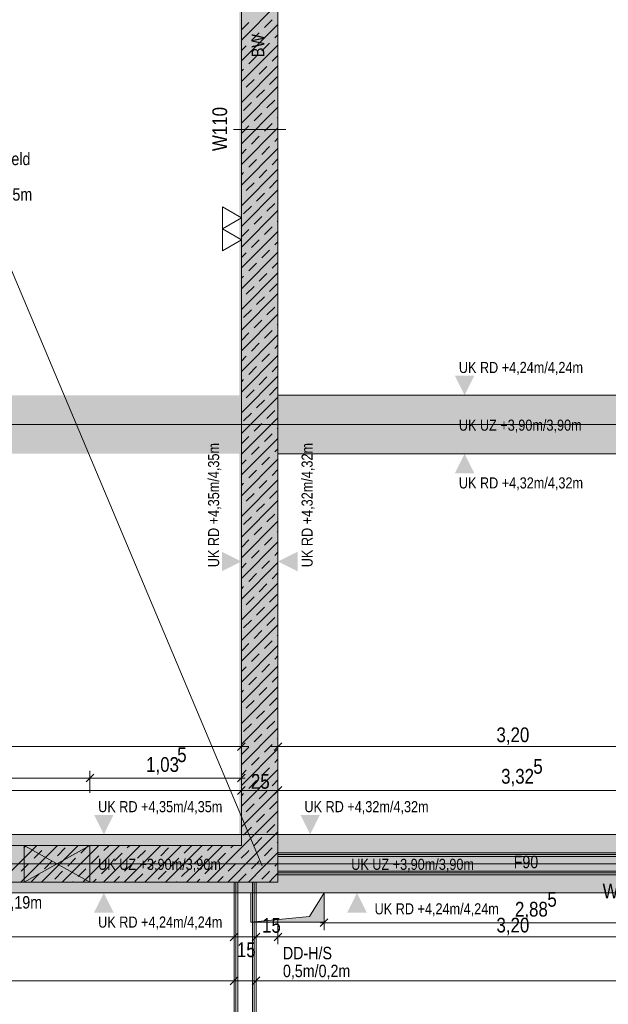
# Model space of a CAD drawing. Extents: x -620 to 300, y 62 to 1162.
# Tile 37 of 49: x -394 to -313, y 530 to 665. Entities that reach past the tile are written whole.
import ezdxf
from ezdxf.lldxf.tags import DXFTag

# ---------------------------------------------------------------- set-up
doc = ezdxf.new("R2010")
doc.units = 0
doc.layers.get('0').update_dxf_attribs({"lineweight": 13})
for name, color, linetype, lineweight, true_color in [('00 -Bauelemente -Dämmung innen', 7, 'Continuous', 9, 0xff7fe6), ('00 -Bauelemente -Gipskarton', 7, 'Continuous', 9, 0xff7fe6), ('00_Beschriftung UZ', 3, 'Continuous', 35, 0x00ff00), ('30 -34 Innenwände- 1 tragend', 7, 'Continuous', 13, 0xdd0806), ('30 -34 Innenwände- 11 Durchbruch', 4, 'Continuous', 9, 0x00ffff), ('30 -34 Innenwände- 2 nichttragend', 7, 'Continuous', 18, 0xff7fe6), ('30 -35 Decken- 1 Konstruktion-Träger- Stahlbeton', 7, 'Continuous', 13, 0x33aa00), ('30 -35 Decken- 11 Durchbruch', 5, 'Continuous', 15, 0x0000ff), ('70 -72 Beschriftung- 1 Beschriftung allgemein', 7, 'Continuous', 9, 0xff6633), ('70 -72 Beschriftung- 2 Beschriftung Bauteile', 7, 'Continuous', 9, 0x9999ff), ('70 -76 Bemaßung- 2 Allgemein', 9, 'Continuous', 5, 0x808080), ('iwb_Schraffur_BW', 7, 'Continuous', 13, 0x7400e8), ('iwb_Schraffur_F90_feuerbestaendig', 1, 'Continuous', 13, 0xff0000), ('iwb_Schraffur_Unterzug', 7, 'Continuous', 5, 0xffffcc), ('iwb_Sichtbeton', 2, 'Continuous', 50, 0xffff00), ('iwb_Sichtbeton-Shading', 2, 'Continuous', 50, 0xffff00)]:
    doc.layers.add(name, color=color, linetype=linetype, lineweight=lineweight, true_color=true_color)
for name, color, linetype, lineweight in [('70 -71 Achsen- 1 Gebäudeachsen', 7, 'STRICHPUNKT2-A06G945V8I', 18), ('70 -75 Raumstempel- 3 Wandstempel', 7, 'Continuous', 50), ('Keine', 7, 'Continuous', 9)]:
    doc.layers.add(name, color=color, linetype=linetype, lineweight=lineweight)
doc.styles.get("Standard").update_dxf_attribs({"font": 'ARIALN.TTF'})
tags = doc.linetypes.add('fein_strichliert-A06G945W8I', pattern=[4, 1, -2, 1]).pattern_tags.tags
tags[8:9] = [DXFTag(74, 4), DXFTag(75, 0), DXFTag(340, '0'), DXFTag(46, 0.0), DXFTag(50, 0.0), DXFTag(44, 0.0), DXFTag(45, 0.0)]
tags[6:7] = [DXFTag(74, 4), DXFTag(75, 0), DXFTag(340, '0'), DXFTag(46, 0.0), DXFTag(50, 0.0), DXFTag(44, 0.0), DXFTag(45, 0.0)]
tags[4:5] = [DXFTag(74, 4), DXFTag(75, 0), DXFTag(340, '0'), DXFTag(46, 0.0), DXFTag(50, 0.0), DXFTag(44, 0.0), DXFTag(45, 0.0)]
tags = doc.linetypes.add('STRICHPUNKT2-A06G945V8I', pattern=[12.7, 6.35, -3.175, 0, -3.175]).pattern_tags.tags
tags[10:11] = [DXFTag(74, 4), DXFTag(75, 0), DXFTag(340, '0'), DXFTag(46, 0.0), DXFTag(50, 0.0), DXFTag(44, 0.0), DXFTag(45, 0.0)]
tags[8:9] = [DXFTag(74, 4), DXFTag(75, 0), DXFTag(340, '0'), DXFTag(46, 0.0), DXFTag(50, 0.0), DXFTag(44, 0.0), DXFTag(45, 0.0)]
tags[6:7] = [DXFTag(74, 4), DXFTag(75, 0), DXFTag(340, '0'), DXFTag(46, 0.0), DXFTag(50, 0.0), DXFTag(44, 0.0), DXFTag(45, 0.0)]
tags[4:5] = [DXFTag(74, 4), DXFTag(75, 0), DXFTag(340, '0'), DXFTag(46, 0.0), DXFTag(50, 0.0), DXFTag(44, 0.0), DXFTag(45, 0.0)]

# ---------------------------------------------------------------- blocks, each defined once
blk = doc.blocks.new('Shading-A06G94398I', base_point=(-121.58, 831.65))
at = {"layer": 'iwb_Sichtbeton-Shading', "color": 51, "true_color": 0xffff7f}
for points in [[(-363.88, 771.95), (-363.28, 771.95), (-363.88, 552.25), (-363.28, 551.65)], [(-363.88, 552.25), (-363.28, 551.65), (-451.58, 552.25), (-451.58, 551.65)]]:
    blk.add_solid(points, dxfattribs=at)
blk = doc.blocks.new('Referenz-A06G945X8I')
at = {"layer": '00 -Bauelemente -Dämmung innen', "color": 0, "linetype": 'Continuous', "lineweight": -2, "ltscale": 0.13}
for p, q in [((-358.58, 550.45), (-294.58, 550.45)), ((-358.58, 548.45), (-294.58, 548.45)), ((-364.08, 546.95), (-364.08, 501.95)), ((-362.08, 546.95), (-362.08, 501.95))]:
    blk.add_line(p, q, dxfattribs=at)
at = {"layer": '00 -Bauelemente -Gipskarton', "color": 0, "linetype": 'Continuous', "lineweight": -2, "ltscale": 0.13}
for p, q in [((-358.58, 550.95), (-294.58, 550.95)), ((-358.58, 550.7), (-294.58, 550.7)), ((-358.58, 550.45), (-294.58, 550.45)), ((-358.58, 548.45), (-294.58, 548.45)), ((-358.58, 548.2), (-294.58, 548.2)), ((-358.58, 547.95), (-294.58, 547.95)), ((-364.58, 546.95), (-364.58, 501.95)), ((-364.33, 546.95), (-364.33, 501.95)), ((-364.08, 546.95), (-364.08, 501.95)), ((-362.08, 546.95), (-362.08, 501.95)), ((-361.83, 546.95), (-361.83, 501.95)), ((-361.58, 546.95), (-361.58, 501.95))]:
    blk.add_line(p, q, dxfattribs=at)
at = {"layer": '00_Beschriftung UZ', "color": 0, "linetype": 'Continuous', "lineweight": -2, "ltscale": 0.13}
for points in [[(-334.41, 616.12), (-333.08, 613.45), (-331.74, 616.12)], [(-334.41, 610.78), (-333.08, 613.45), (-331.74, 610.78)], [(-334.41, 608.12), (-333.08, 605.45), (-331.74, 608.12)], [(-334.41, 602.78), (-333.08, 605.45), (-331.74, 602.78)], [(-366.25, 589.41), (-363.58, 590.74), (-366.25, 592.08)], [(-355.91, 589.41), (-358.58, 590.74), (-355.91, 592.08)], [(-383.71, 556.12), (-382.37, 553.45), (-381.04, 556.12)], [(-355.51, 556.12), (-354.18, 553.45), (-352.84, 556.12)], [(-383.71, 550.78), (-382.37, 553.45), (-381.04, 550.78)], [(-355.51, 550.78), (-354.18, 553.45), (-352.84, 550.78)], [(-383.71, 548.12), (-382.37, 545.45), (-381.04, 548.12)], [(-349.12, 548.12), (-347.79, 545.45), (-346.45, 548.12)], [(-383.71, 542.78), (-382.37, 545.45), (-381.04, 542.78)], [(-349.12, 542.78), (-347.79, 545.45), (-346.45, 542.78)]]:
    blk.add_solid(points, dxfattribs=at)
at = {"layer": '30 -34 Innenwände- 1 tragend', "color": 0, "lineweight": -2}
for p, q in [((-358.58, 776.95), (-358.58, 546.95)), ((-363.58, 771.95), (-363.58, 551.95)), ((-363.58, 661.95), (-358.58, 666.95)), ((-363.58, 661.95), (-358.58, 666.95)), ((-360.44, 663.68), (-359.38, 664.74)), ((-360.44, 663.68), (-359.38, 664.74)), ((-363.58, 663.37), (-362.56, 664.39)), ((-363.58, 663.37), (-362.56, 664.39)), ((-363.58, 659.12), (-358.58, 664.12)), ((-363.58, 659.12), (-358.58, 664.12)), ((-362.21, 661.91), (-361.15, 662.97)), ((-362.21, 661.91), (-361.15, 662.97)), ((-359.02, 662.27), (-358.58, 662.71)), ((-359.02, 662.27), (-358.58, 662.71)), ((-363.58, 656.3), (-358.58, 661.3)), ((-363.58, 656.3), (-358.58, 661.3)), ((-363.58, 660.54), (-362.91, 661.2)), ((-363.58, 660.54), (-362.91, 661.2)), ((-360.79, 660.5), (-359.73, 661.56)), ((-360.79, 660.5), (-359.73, 661.56)), ((-362.56, 658.73), (-361.5, 659.79)), ((-362.56, 658.73), (-361.5, 659.79)), ((-359.38, 659.08), (-358.58, 659.88)), ((-359.38, 659.08), (-358.58, 659.88)), ((-363.58, 653.47), (-358.58, 658.47)), ((-363.58, 653.47), (-358.58, 658.47)), ((-363.58, 657.71), (-363.27, 658.02)), ((-363.58, 657.71), (-363.27, 658.02)), ((-361.15, 657.32), (-360.08, 658.38)), ((-361.15, 657.32), (-360.08, 658.38)), ((-362.91, 655.55), (-361.85, 656.61)), ((-362.91, 655.55), (-361.85, 656.61)), ((-359.73, 655.9), (-358.67, 656.96)), ((-359.73, 655.9), (-358.67, 656.96)), ((-363.58, 650.64), (-358.58, 655.64)), ((-363.58, 650.64), (-358.58, 655.64)), ((-361.5, 654.13), (-360.44, 655.19)), ((-361.5, 654.13), (-360.44, 655.19)), ((-360.08, 652.72), (-359.02, 653.78)), ((-360.08, 652.72), (-359.02, 653.78)), ((-363.58, 647.81), (-358.58, 652.81)), ((-363.58, 647.81), (-358.58, 652.81)), ((-363.27, 652.37), (-362.21, 653.43)), ((-363.27, 652.37), (-362.21, 653.43)), ((-361.85, 650.95), (-360.79, 652.01)), ((-361.85, 650.95), (-360.79, 652.01)), ((-358.67, 651.31), (-358.58, 651.4)), ((-358.67, 651.31), (-358.58, 651.4)), ((-363.58, 649.22), (-362.56, 650.24)), ((-363.58, 649.22), (-362.56, 650.24)), ((-363.58, 644.98), (-358.58, 649.98)), ((-363.58, 644.98), (-358.58, 649.98)), ((-360.44, 649.54), (-359.38, 650.6)), ((-360.44, 649.54), (-359.38, 650.6)), ((-362.21, 647.77), (-361.15, 648.83)), ((-362.21, 647.77), (-361.15, 648.83)), ((-359.02, 648.12), (-358.58, 648.57)), ((-359.02, 648.12), (-358.58, 648.57)), ((-363.58, 642.15), (-358.58, 647.15)), ((-363.58, 642.15), (-358.58, 647.15)), ((-363.58, 646.4), (-362.91, 647.06)), ((-363.58, 646.4), (-362.91, 647.06)), ((-360.79, 646.36), (-359.73, 647.42)), ((-360.79, 646.36), (-359.73, 647.42)), ((-359.38, 644.94), (-358.58, 645.74)), ((-359.38, 644.94), (-358.58, 645.74)), ((-362.56, 644.59), (-361.5, 645.65)), ((-362.56, 644.59), (-361.5, 645.65)), ((-363.58, 639.32), (-358.58, 644.32)), ((-363.58, 639.32), (-358.58, 644.32)), ((-363.58, 643.57), (-363.27, 643.88)), ((-363.58, 643.57), (-363.27, 643.88)), ((-361.15, 643.17), (-360.08, 644.23)), ((-361.15, 643.17), (-360.08, 644.23)), ((-362.91, 641.41), (-361.85, 642.47)), ((-362.91, 641.41), (-361.85, 642.47)), ((-359.73, 641.76), (-358.67, 642.82)), ((-359.73, 641.76), (-358.67, 642.82)), ((-363.58, 636.5), (-358.58, 641.5)), ((-363.58, 636.5), (-358.58, 641.5)), ((-361.5, 639.99), (-360.44, 641.05)), ((-361.5, 639.99), (-360.44, 641.05)), ((-363.27, 638.22), (-362.21, 639.28)), ((-363.27, 638.22), (-362.21, 639.28)), ((-360.08, 638.58), (-359.02, 639.64)), ((-360.08, 638.58), (-359.02, 639.64)), ((-363.58, 633.67), (-358.58, 638.67)), ((-363.58, 633.67), (-358.58, 638.67)), ((-361.85, 636.81), (-360.79, 637.87)), ((-361.85, 636.81), (-360.79, 637.87)), ((-360.44, 635.4), (-359.38, 636.46)), ((-360.44, 635.4), (-359.38, 636.46)), ((-358.67, 637.16), (-358.58, 637.25)), ((-358.67, 637.16), (-358.58, 637.25)), ((-363.58, 635.08), (-362.56, 636.1)), ((-363.58, 635.08), (-362.56, 636.1)), ((-363.58, 630.84), (-358.58, 635.84)), ((-363.58, 630.84), (-358.58, 635.84)), ((-362.21, 633.63), (-361.15, 634.69)), ((-362.21, 633.63), (-361.15, 634.69)), ((-359.02, 633.98), (-358.58, 634.43)), ((-359.02, 633.98), (-358.58, 634.43)), ((-363.58, 628.01), (-358.58, 633.01)), ((-363.58, 628.01), (-358.58, 633.01)), ((-363.58, 632.25), (-362.91, 632.92)), ((-363.58, 632.25), (-362.91, 632.92)), ((-360.79, 632.21), (-359.73, 633.27)), ((-360.79, 632.21), (-359.73, 633.27)), ((-362.56, 630.45), (-361.5, 631.51)), ((-362.56, 630.45), (-361.5, 631.51)), ((-359.38, 630.8), (-358.58, 631.6)), ((-359.38, 630.8), (-358.58, 631.6)), ((-363.58, 625.18), (-358.58, 630.18)), ((-363.58, 625.18), (-358.58, 630.18)), ((-363.58, 629.43), (-363.27, 629.74)), ((-363.58, 629.43), (-363.27, 629.74)), ((-361.15, 629.03), (-360.08, 630.09)), ((-361.15, 629.03), (-360.08, 630.09)), ((-362.91, 627.26), (-361.85, 628.32)), ((-362.91, 627.26), (-361.85, 628.32)), ((-359.73, 627.62), (-358.67, 628.68)), ((-359.73, 627.62), (-358.67, 628.68)), ((-363.58, 622.35), (-358.58, 627.35)), ((-363.58, 622.35), (-358.58, 627.35)), ((-361.5, 625.85), (-360.44, 626.91)), ((-361.5, 625.85), (-360.44, 626.91)), ((-363.58, 619.53), (-358.58, 624.53)), ((-363.58, 619.53), (-358.58, 624.53)), ((-363.27, 624.08), (-362.21, 625.14)), ((-363.27, 624.08), (-362.21, 625.14)), ((-360.08, 624.44), (-359.02, 625.5)), ((-360.08, 624.44), (-359.02, 625.5)), ((-361.85, 622.67), (-360.79, 623.73)), ((-361.85, 622.67), (-360.79, 623.73)), ((-358.67, 623.02), (-358.58, 623.11)), ((-358.67, 623.02), (-358.58, 623.11)), ((-363.58, 620.94), (-362.56, 621.96)), ((-363.58, 620.94), (-362.56, 621.96)), ((-363.58, 616.7), (-358.58, 621.7)), ((-363.58, 616.7), (-358.58, 621.7)), ((-360.44, 621.25), (-359.38, 622.31)), ((-360.44, 621.25), (-359.38, 622.31)), ((-362.21, 619.49), (-361.15, 620.55)), ((-362.21, 619.49), (-361.15, 620.55)), ((-359.02, 619.84), (-358.58, 620.28)), ((-359.02, 619.84), (-358.58, 620.28)), ((-363.58, 613.87), (-358.58, 618.87)), ((-363.58, 613.87), (-358.58, 618.87)), ((-360.79, 618.07), (-359.73, 619.13)), ((-360.79, 618.07), (-359.73, 619.13)), ((-363.58, 618.11), (-362.91, 618.78)), ((-363.58, 618.11), (-362.91, 618.78)), ((-359.38, 616.66), (-358.58, 617.45)), ((-359.38, 616.66), (-358.58, 617.45)), ((-362.56, 616.3), (-361.5, 617.36)), ((-362.56, 616.3), (-361.5, 617.36)), ((-363.58, 611.04), (-358.58, 616.04)), ((-363.58, 611.04), (-358.58, 616.04)), ((-363.58, 615.28), (-363.27, 615.6)), ((-363.58, 615.28), (-363.27, 615.6)), ((-361.15, 614.89), (-360.08, 615.95)), ((-361.15, 614.89), (-360.08, 615.95)), ((-362.91, 613.12), (-361.85, 614.18)), ((-362.91, 613.12), (-361.85, 614.18)), ((-359.73, 613.48), (-358.67, 614.54)), ((-359.73, 613.48), (-358.67, 614.54)), ((-363.58, 608.21), (-358.58, 613.21)), ((-363.58, 608.21), (-358.58, 613.21)), ((-361.5, 611.71), (-360.44, 612.77)), ((-361.5, 611.71), (-360.44, 612.77)), ((-363.27, 609.94), (-362.21, 611)), ((-363.27, 609.94), (-362.21, 611)), ((-360.08, 610.29), (-359.02, 611.35)), ((-360.08, 610.29), (-359.02, 611.35)), ((-363.58, 605.38), (-358.58, 610.38)), ((-363.58, 605.38), (-358.58, 610.38)), ((-361.85, 608.53), (-360.79, 609.59)), ((-361.85, 608.53), (-360.79, 609.59)), ((-360.44, 607.11), (-359.38, 608.17)), ((-360.44, 607.11), (-359.38, 608.17)), ((-358.67, 608.88), (-358.58, 608.97)), ((-358.67, 608.88), (-358.58, 608.97)), ((-363.58, 606.8), (-362.56, 607.82)), ((-363.58, 606.8), (-362.56, 607.82)), ((-363.58, 602.56), (-358.58, 607.56)), ((-363.58, 602.56), (-358.58, 607.56)), ((-362.21, 605.34), (-361.15, 606.4)), ((-362.21, 605.34), (-361.15, 606.4)), ((-359.02, 605.7), (-358.58, 606.14)), ((-359.02, 605.7), (-358.58, 606.14)), ((-363.58, 599.73), (-358.58, 604.73)), ((-363.58, 599.73), (-358.58, 604.73)), ((-363.58, 603.97), (-362.91, 604.64)), ((-363.58, 603.97), (-362.91, 604.64)), ((-360.79, 603.93), (-359.73, 604.99)), ((-360.79, 603.93), (-359.73, 604.99)), ((-362.56, 602.16), (-361.5, 603.22)), ((-362.56, 602.16), (-361.5, 603.22)), ((-359.38, 602.51), (-358.58, 603.31)), ((-359.38, 602.51), (-358.58, 603.31)), ((-363.58, 596.9), (-358.58, 601.9)), ((-363.58, 596.9), (-358.58, 601.9)), ((-363.58, 601.14), (-363.27, 601.45)), ((-363.58, 601.14), (-363.27, 601.45)), ((-361.15, 600.75), (-360.08, 601.81)), ((-361.15, 600.75), (-360.08, 601.81)), ((-362.91, 598.98), (-361.85, 600.04)), ((-362.91, 598.98), (-361.85, 600.04)), ((-359.73, 599.33), (-358.67, 600.39)), ((-359.73, 599.33), (-358.67, 600.39)), ((-363.58, 594.07), (-358.58, 599.07)), ((-363.58, 594.07), (-358.58, 599.07)), ((-361.5, 597.57), (-360.44, 598.63)), ((-361.5, 597.57), (-360.44, 598.63)), ((-363.58, 591.24), (-358.58, 596.24)), ((-363.58, 591.24), (-358.58, 596.24)), ((-363.27, 595.8), (-362.21, 596.86)), ((-363.27, 595.8), (-362.21, 596.86)), ((-360.08, 596.15), (-359.02, 597.21)), ((-360.08, 596.15), (-359.02, 597.21)), ((-361.85, 594.38), (-360.79, 595.44)), ((-361.85, 594.38), (-360.79, 595.44)), ((-358.67, 594.74), (-358.58, 594.83)), ((-358.67, 594.74), (-358.58, 594.83)), ((-363.58, 592.66), (-362.56, 593.68)), ((-363.58, 592.66), (-362.56, 593.68)), ((-363.58, 588.41), (-358.58, 593.41)), ((-363.58, 588.41), (-358.58, 593.41)), ((-360.44, 592.97), (-359.38, 594.03)), ((-360.44, 592.97), (-359.38, 594.03)), ((-362.21, 591.2), (-361.15, 592.26)), ((-362.21, 591.2), (-361.15, 592.26)), ((-359.02, 591.55), (-358.58, 592)), ((-359.02, 591.55), (-358.58, 592)), ((-363.58, 585.58), (-358.58, 590.58)), ((-363.58, 585.58), (-358.58, 590.58)), ((-360.79, 589.79), (-359.73, 590.85)), ((-360.79, 589.79), (-359.73, 590.85)), ((-363.58, 589.83), (-362.91, 590.49)), ((-363.58, 589.83), (-362.91, 590.49)), ((-362.56, 588.02), (-361.5, 589.08)), ((-362.56, 588.02), (-361.5, 589.08)), ((-359.38, 588.37), (-358.58, 589.17)), ((-359.38, 588.37), (-358.58, 589.17)), ((-363.58, 582.76), (-358.58, 587.76)), ((-363.58, 582.76), (-358.58, 587.76)), ((-363.58, 587), (-363.27, 587.31)), ((-363.58, 587), (-363.27, 587.31)), ((-361.15, 586.61), (-360.08, 587.67)), ((-361.15, 586.61), (-360.08, 587.67)), ((-362.91, 584.84), (-361.85, 585.9)), ((-362.91, 584.84), (-361.85, 585.9)), ((-359.73, 585.19), (-358.67, 586.25)), ((-359.73, 585.19), (-358.67, 586.25)), ((-363.58, 579.93), (-358.58, 584.93)), ((-363.58, 579.93), (-358.58, 584.93)), ((-361.5, 583.42), (-360.44, 584.48)), ((-361.5, 583.42), (-360.44, 584.48)), ((-363.27, 581.66), (-362.21, 582.72)), ((-363.27, 581.66), (-362.21, 582.72)), ((-360.08, 582.01), (-359.02, 583.07)), ((-360.08, 582.01), (-359.02, 583.07)), ((-363.58, 577.1), (-358.58, 582.1)), ((-363.58, 577.1), (-358.58, 582.1)), ((-361.85, 580.24), (-360.79, 581.3)), ((-361.85, 580.24), (-360.79, 581.3)), ((-360.44, 578.83), (-359.38, 579.89)), ((-360.44, 578.83), (-359.38, 579.89)), ((-358.67, 580.59), (-358.58, 580.69)), ((-358.67, 580.59), (-358.58, 580.69)), ((-363.58, 578.51), (-362.56, 579.53)), ((-363.58, 578.51), (-362.56, 579.53)), ((-363.58, 574.27), (-358.58, 579.27)), ((-363.58, 574.27), (-358.58, 579.27)), ((-362.21, 577.06), (-361.15, 578.12)), ((-362.21, 577.06), (-361.15, 578.12)), ((-359.02, 577.41), (-358.58, 577.86)), ((-359.02, 577.41), (-358.58, 577.86)), ((-363.58, 571.44), (-358.58, 576.44)), ((-363.58, 571.44), (-358.58, 576.44)), ((-363.58, 575.69), (-362.91, 576.35)), ((-363.58, 575.69), (-362.91, 576.35)), ((-360.79, 575.64), (-359.73, 576.71)), ((-360.79, 575.64), (-359.73, 576.71)), ((-362.56, 573.88), (-361.5, 574.94)), ((-362.56, 573.88), (-361.5, 574.94)), ((-359.38, 574.23), (-358.58, 575.03)), ((-359.38, 574.23), (-358.58, 575.03)), ((-363.58, 568.61), (-358.58, 573.61)), ((-363.58, 568.61), (-358.58, 573.61)), ((-363.58, 572.86), (-363.27, 573.17)), ((-363.58, 572.86), (-363.27, 573.17)), ((-361.15, 572.46), (-360.08, 573.52)), ((-361.15, 572.46), (-360.08, 573.52)), ((-362.91, 570.7), (-361.85, 571.76)), ((-362.91, 570.7), (-361.85, 571.76)), ((-359.73, 571.05), (-358.67, 572.11)), ((-359.73, 571.05), (-358.67, 572.11)), ((-363.58, 565.79), (-358.58, 570.79)), ((-363.58, 565.79), (-358.58, 570.79)), ((-361.5, 569.28), (-360.44, 570.34)), ((-361.5, 569.28), (-360.44, 570.34)), ((-363.58, 562.96), (-358.58, 567.96)), ((-363.58, 562.96), (-358.58, 567.96)), ((-363.27, 567.51), (-362.21, 568.57)), ((-363.27, 567.51), (-362.21, 568.57)), ((-360.08, 567.87), (-359.02, 568.93)), ((-360.08, 567.87), (-359.02, 568.93)), ((-361.85, 566.1), (-360.79, 567.16)), ((-361.85, 566.1), (-360.79, 567.16)), ((-358.67, 566.45), (-358.58, 566.54)), ((-358.67, 566.45), (-358.58, 566.54)), ((-363.58, 564.37), (-362.56, 565.39)), ((-363.58, 564.37), (-362.56, 565.39)), ((-363.58, 560.13), (-358.58, 565.13)), ((-363.58, 560.13), (-358.58, 565.13)), ((-360.44, 564.68), (-359.38, 565.75)), ((-360.44, 564.68), (-359.38, 565.75)), ((-362.21, 562.92), (-361.15, 563.98)), ((-362.21, 562.92), (-361.15, 563.98)), ((-359.02, 563.27), (-358.58, 563.71)), ((-359.02, 563.27), (-358.58, 563.71)), ((-363.58, 557.3), (-358.58, 562.3)), ((-363.58, 557.3), (-358.58, 562.3)), ((-360.79, 561.5), (-359.73, 562.56)), ((-360.79, 561.5), (-359.73, 562.56)), ((-363.58, 561.54), (-362.91, 562.21)), ((-363.58, 561.54), (-362.91, 562.21)), ((-362.56, 559.73), (-361.5, 560.8)), ((-362.56, 559.73), (-361.5, 560.8)), ((-359.38, 560.09), (-358.58, 560.89)), ((-359.38, 560.09), (-358.58, 560.89)), ((-363.58, 554.47), (-358.58, 559.47)), ((-363.58, 554.47), (-358.58, 559.47)), ((-363.58, 558.71), (-363.27, 559.03)), ((-363.58, 558.71), (-363.27, 559.03)), ((-361.15, 558.32), (-360.08, 559.38)), ((-361.15, 558.32), (-360.08, 559.38)), ((-362.91, 556.55), (-361.85, 557.61)), ((-362.91, 556.55), (-361.85, 557.61)), ((-359.73, 556.91), (-358.67, 557.97)), ((-359.73, 556.91), (-358.67, 557.97)), ((-363.42, 551.8), (-358.58, 556.64)), ((-363.42, 551.8), (-358.58, 556.64)), ((-361.5, 555.14), (-360.44, 556.2)), ((-361.5, 555.14), (-360.44, 556.2)), ((-363.27, 553.37), (-362.21, 554.43)), ((-363.27, 553.37), (-362.21, 554.43)), ((-360.08, 553.72), (-359.02, 554.79)), ((-360.08, 553.72), (-359.02, 554.79)), ((-362.01, 550.38), (-358.58, 553.82)), ((-362.01, 550.38), (-358.58, 553.82)), ((-361.85, 551.96), (-360.79, 553.02)), ((-361.85, 551.96), (-360.79, 553.02)), ((-451.58, 551.95), (-363.58, 551.95)), ((-396.55, 546.95), (-391.55, 551.95)), ((-396.55, 546.95), (-391.55, 551.95)), ((-393.73, 546.95), (-388.73, 551.95)), ((-393.73, 546.95), (-388.73, 551.95)), ((-393.32, 551.6), (-392.97, 551.95)), ((-393.32, 551.6), (-392.97, 551.95)), ((-390.9, 546.95), (-385.9, 551.95)), ((-390.9, 546.95), (-385.9, 551.95)), ((-388.72, 550.54), (-387.66, 551.6)), ((-388.72, 550.54), (-387.66, 551.6)), ((-388.07, 546.95), (-383.07, 551.95)), ((-388.07, 546.95), (-383.07, 551.95)), ((-385.54, 550.9), (-384.48, 551.95)), ((-385.54, 550.9), (-384.48, 551.95)), ((-385.24, 546.95), (-380.24, 551.95)), ((-385.24, 546.95), (-380.24, 551.95)), ((-382.41, 546.95), (-377.41, 551.95)), ((-382.41, 546.95), (-377.41, 551.95)), ((-382.36, 551.25), (-381.65, 551.95)), ((-382.36, 551.25), (-381.65, 551.95)), ((-379.58, 546.95), (-374.58, 551.95)), ((-379.58, 546.95), (-374.58, 551.95)), ((-379.18, 551.6), (-378.83, 551.95)), ((-379.18, 551.6), (-378.83, 551.95)), ((-376.76, 546.95), (-371.76, 551.95)), ((-376.76, 546.95), (-371.76, 551.95)), ((-374.58, 550.54), (-373.52, 551.6)), ((-374.58, 550.54), (-373.52, 551.6)), ((-373.93, 546.95), (-368.93, 551.95)), ((-373.93, 546.95), (-368.93, 551.95)), ((-371.4, 550.9), (-370.34, 551.95)), ((-371.4, 550.9), (-370.34, 551.95)), ((-371.1, 546.95), (-366.1, 551.95)), ((-371.1, 546.95), (-366.1, 551.95)), ((-368.27, 546.95), (-363.42, 551.8)), ((-368.27, 546.95), (-363.42, 551.8)), ((-368.22, 551.25), (-367.51, 551.95)), ((-368.22, 551.25), (-367.51, 551.95)), ((-365.03, 551.6), (-364.68, 551.95)), ((-365.03, 551.6), (-364.68, 551.95)), ((-360.44, 550.54), (-359.38, 551.6)), ((-360.44, 550.54), (-359.38, 551.6)), ((-358.67, 552.31), (-358.58, 552.4)), ((-358.67, 552.31), (-358.58, 552.4)), ((-391.9, 550.19), (-390.84, 551.25)), ((-391.9, 550.19), (-390.84, 551.25)), ((-387.31, 549.13), (-386.25, 550.19)), ((-387.31, 549.13), (-386.25, 550.19)), ((-384.13, 549.48), (-383.07, 550.54)), ((-384.13, 549.48), (-383.07, 550.54)), ((-380.94, 549.84), (-379.88, 550.9)), ((-380.94, 549.84), (-379.88, 550.9)), ((-377.76, 550.19), (-376.7, 551.25)), ((-377.76, 550.19), (-376.7, 551.25)), ((-373.17, 549.13), (-372.11, 550.19)), ((-373.17, 549.13), (-372.11, 550.19)), ((-369.98, 549.48), (-368.92, 550.54)), ((-369.98, 549.48), (-368.92, 550.54)), ((-366.8, 549.84), (-365.74, 550.9)), ((-366.8, 549.84), (-365.74, 550.9)), ((-365.44, 546.95), (-362.01, 550.38)), ((-365.44, 546.95), (-362.01, 550.38)), ((-363.62, 550.19), (-362.72, 551.09)), ((-363.62, 550.19), (-362.72, 551.09)), ((-362.72, 551.09), (-362.56, 551.25)), ((-362.72, 551.09), (-362.56, 551.25)), ((-360.6, 548.97), (-358.58, 550.99)), ((-360.6, 548.97), (-358.58, 550.99)), ((-393.67, 548.42), (-392.61, 549.48)), ((-393.67, 548.42), (-392.61, 549.48)), ((-390.49, 548.77), (-389.43, 549.84)), ((-390.49, 548.77), (-389.43, 549.84)), ((-382.71, 548.07), (-381.65, 549.13)), ((-382.71, 548.07), (-381.65, 549.13)), ((-379.53, 548.42), (-378.47, 549.48)), ((-379.53, 548.42), (-378.47, 549.48)), ((-376.35, 548.77), (-375.29, 549.84)), ((-376.35, 548.77), (-375.29, 549.84)), ((-368.57, 548.07), (-367.51, 549.13)), ((-368.57, 548.07), (-367.51, 549.13)), ((-365.39, 548.42), (-364.33, 549.48)), ((-365.39, 548.42), (-364.33, 549.48)), ((-362.61, 546.95), (-360.6, 548.97)), ((-362.61, 546.95), (-360.6, 548.97)), ((-362.21, 548.77), (-361.3, 549.68)), ((-362.21, 548.77), (-361.3, 549.68)), ((-361.3, 549.68), (-361.15, 549.84)), ((-361.3, 549.68), (-361.15, 549.84)), ((-359.02, 549.13), (-358.58, 549.57)), ((-359.02, 549.13), (-358.58, 549.57)), ((-392.26, 547.01), (-391.2, 548.07)), ((-392.26, 547.01), (-391.2, 548.07)), ((-389.08, 547.36), (-388.02, 548.42)), ((-389.08, 547.36), (-388.02, 548.42)), ((-385.89, 547.71), (-384.83, 548.77)), ((-385.89, 547.71), (-384.83, 548.77)), ((-381, 546.95), (-380.24, 547.71)), ((-381, 546.95), (-380.24, 547.71)), ((-378.12, 547.01), (-377.05, 548.07)), ((-378.12, 547.01), (-377.05, 548.07)), ((-374.93, 547.36), (-373.87, 548.42)), ((-374.93, 547.36), (-373.87, 548.42)), ((-371.75, 547.71), (-370.69, 548.77)), ((-371.75, 547.71), (-370.69, 548.77)), ((-366.86, 546.95), (-366.09, 547.71)), ((-366.86, 546.95), (-366.09, 547.71)), ((-363.97, 547.01), (-362.91, 548.07)), ((-363.97, 547.01), (-362.91, 548.07)), ((-360.79, 547.36), (-359.89, 548.26)), ((-360.79, 547.36), (-359.89, 548.26)), ((-359.89, 548.26), (-359.73, 548.42)), ((-359.89, 548.26), (-359.73, 548.42)), ((-359.78, 546.95), (-359.18, 547.56)), ((-359.78, 546.95), (-359.18, 547.56)), ((-359.18, 547.56), (-358.58, 548.16)), ((-359.18, 547.56), (-358.58, 548.16)), ((-451.58, 546.95), (-358.58, 546.95)), ((-386.65, 546.95), (-386.6, 547.01)), ((-386.65, 546.95), (-386.6, 547.01)), ((-383.83, 546.95), (-383.42, 547.36)), ((-383.83, 546.95), (-383.42, 547.36)), ((-372.51, 546.95), (-372.46, 547.01)), ((-372.51, 546.95), (-372.46, 547.01)), ((-369.68, 546.95), (-369.28, 547.36)), ((-369.68, 546.95), (-369.28, 547.36))]:
    blk.add_line(p, q, dxfattribs=at)
at = {"layer": '30 -34 Innenwände- 1 tragend', "color": 0, "linetype": 'Continuous', "lineweight": -2, "ltscale": 0.13}
for p, q in [((-358.58, 776.95), (-358.58, 546.95)), ((-363.58, 771.95), (-363.58, 551.95)), ((-451.58, 551.95), (-363.58, 551.95)), ((-451.58, 546.95), (-358.58, 546.95))]:
    blk.add_line(p, q, dxfattribs=at)
at = {"layer": '30 -34 Innenwände- 11 Durchbruch', "color": 0, "linetype": 'Continuous', "lineweight": -2, "ltscale": 0.13}
for p, q in [((-393.28, 551.95), (-384.28, 551.95)), ((-384.28, 551.95), (-393.28, 546.95)), ((-384.28, 546.95), (-393.28, 551.95)), ((-393.28, 546.95), (-393.28, 551.95)), ((-393.28, 551.95), (-384.28, 546.95)), ((-384.28, 551.95), (-393.28, 546.95)), ((-384.28, 546.95), (-384.28, 551.95)), ((-393.28, 546.95), (-384.28, 546.95))]:
    blk.add_line(p, q, dxfattribs=at)
at = {"layer": '30 -34 Innenwände- 11 Durchbruch', "color": 0, "lineweight": -2}
for points in [[(-393.28, 546.95), (-393.28, 551.95), (-388.78, 549.45)], [(-384.28, 546.95), (-388.78, 549.45), (-384.28, 551.95)]]:
    blk.add_solid(points, dxfattribs=at)
at = {"layer": '30 -34 Innenwände- 2 nichttragend', "color": 0, "linetype": 'Continuous', "lineweight": -2, "ltscale": 0.13}
for p, q in [((-358.58, 547.95), (-358.58, 550.95)), ((-358.58, 550.95), (-294.58, 550.95)), ((-358.58, 547.95), (-294.58, 547.95)), ((-364.58, 546.95), (-364.58, 501.95)), ((-364.58, 546.95), (-361.58, 546.95)), ((-361.58, 546.95), (-361.58, 501.95))]:
    blk.add_line(p, q, dxfattribs=at)
at = {"layer": '30 -35 Decken- 1 Konstruktion-Träger- Stahlbeton', "color": 0, "linetype": 'fein_strichliert-A06G945W8I', "lineweight": -2, "ltscale": 0.13}
for p, q in [((-358.58, 613.45), (35.42, 613.45)), ((-358.58, 605.45), (35.42, 605.45)), ((-451.58, 553.45), (35.42, 553.45)), ((-451.58, 545.45), (35.42, 545.45))]:
    blk.add_line(p, q, dxfattribs=at)
at = {"layer": '30 -35 Decken- 1 Konstruktion-Träger- Stahlbeton', "color": 0, "lineweight": -2}
blk.add_line((-358.58, 613.45), (-358.58, 605.45), dxfattribs=at)
at = {"layer": '30 -35 Decken- 11 Durchbruch', "color": 0, "linetype": 'Continuous', "lineweight": -2, "ltscale": 0.13}
for p, q in [((-362.28, 541.45), (-362.28, 545.45)), ((-362.28, 545.45), (-352.28, 545.45)), ((-352.28, 545.45), (-354.28, 542.25)), ((-352.28, 541.45), (-352.28, 545.45)), ((-354.28, 542.25), (-362.28, 541.45)), ((-362.28, 541.45), (-352.28, 541.45))]:
    blk.add_line(p, q, dxfattribs=at)
at = {"layer": '30 -35 Decken- 11 Durchbruch', "color": 0, "lineweight": -2}
for points in [[(-352.28, 541.45), (-354.28, 542.25), (-352.28, 545.45)], [(-354.28, 541.45), (-362.28, 541.45), (-354.28, 542.25)], [(-354.28, 541.45), (-354.28, 542.25), (-352.28, 541.45)]]:
    blk.add_solid(points, dxfattribs=at)
at = {"layer": '70 -71 Achsen- 1 Gebäudeachsen', "color": 0, "linetype": 'STRICHPUNKT2-A06G945V8I', "lineweight": -2, "ltscale": 0.13}
for p, q in [((-538.63, 609.45), (76.5, 609.45)), ((-538.63, 549.45), (76.5, 549.45))]:
    blk.add_line(p, q, dxfattribs=at)
at = {"layer": '70 -72 Beschriftung- 1 Beschriftung allgemein', "color": 0, "linetype": 'fein_strichliert-A06G945W8I', "lineweight": -2, "ltscale": 0.13}
blk.add_line((-455.58, 774.45), (-360.76, 549.14), dxfattribs=at)
at = {"layer": '70 -72 Beschriftung- 2 Beschriftung Bauteile', "color": 0, "lineweight": -2}
for p, q in [((-366.18, 639.2), (-363.58, 637.7)), ((-366.18, 636.2), (-366.18, 639.2)), ((-363.58, 637.7), (-366.18, 636.2)), ((-366.18, 636.2), (-363.58, 634.7)), ((-366.18, 633.2), (-366.18, 636.2)), ((-363.58, 634.7), (-366.18, 633.2))]:
    blk.add_line(p, q, dxfattribs=at)
at = {"layer": '70 -76 Bemaßung- 2 Allgemein', "color": 0, "linetype": 'Continuous', "lineweight": -2, "ltscale": 0.13}
for p, q in [((-363.58, 562.95), (-363.58, 566.45)), ((-358.58, 562.95), (-358.58, 566.45)), ((-364.64, 565.45), (-450.52, 565.45)), ((-362.58, 565.45), (-364.64, 565.45)), ((-363.05, 565.98), (-364.11, 564.92)), ((-359.58, 565.45), (-357.52, 565.45)), ((-359.11, 564.92), (-358.05, 565.98)), ((-295.64, 565.45), (-357.52, 565.45)), ((-385.34, 561.15), (-417.62, 561.15)), ((-383.78, 561.15), (-385.34, 561.15)), ((-384.81, 560.62), (-383.75, 561.69)), ((-383.75, 561.69), (-384.81, 560.62)), ((-384.78, 561.15), (-383.22, 561.15)), ((-384.28, 559.15), (-384.28, 562.15)), ((-384.28, 559.15), (-384.28, 562.15)), ((-364.64, 561.15), (-383.22, 561.15)), ((-363.08, 561.15), (-364.64, 561.15)), ((-363.05, 561.69), (-364.11, 560.62)), ((-363.58, 559.15), (-363.58, 562.15)), ((-364.11, 558.92), (-363.05, 559.98)), ((-363.05, 559.98), (-364.11, 558.92)), ((-363.58, 556.95), (-363.58, 560.45)), ((-363.58, 556.95), (-363.58, 560.45)), ((-359.11, 558.92), (-358.05, 559.98)), ((-358.05, 559.98), (-359.11, 558.92)), ((-358.58, 556.95), (-358.58, 560.45)), ((-358.58, 556.95), (-358.58, 560.45)), ((-364.64, 559.45), (-452.02, 559.45)), ((-362.58, 559.45), (-364.64, 559.45)), ((-364.58, 559.45), (-362.52, 559.45)), ((-359.64, 559.45), (-362.52, 559.45)), ((-357.58, 559.45), (-359.64, 559.45)), ((-359.58, 559.45), (-357.52, 559.45)), ((-293.14, 559.45), (-357.52, 559.45)), ((-352.28, 542.45), (-352.28, 540.39)), ((-364.58, 541.95), (-364.58, 538.45)), ((-364.58, 541.95), (-364.58, 538.45)), ((-361.58, 541.95), (-361.58, 538.45)), ((-361.58, 541.95), (-361.58, 538.45)), ((-358.58, 541.95), (-358.58, 538.45)), ((-358.58, 541.95), (-358.58, 538.45)), ((-352.81, 540.86), (-351.75, 541.92)), ((-352.78, 541.39), (-351.22, 541.39)), ((-295.64, 541.39), (-351.22, 541.39)), ((-365.64, 539.45), (-450.52, 539.45)), ((-365.64, 539.45), (-366.7, 539.45)), ((-363.58, 539.45), (-365.64, 539.45)), ((-363.58, 539.45), (-365.64, 539.45)), ((-364.05, 539.98), (-365.11, 538.92)), ((-364.05, 539.98), (-365.11, 538.92)), ((-361.58, 539.45), (-364.58, 539.45)), ((-362.58, 539.45), (-360.52, 539.45)), ((-362.58, 539.45), (-360.52, 539.45)), ((-362.11, 538.92), (-361.05, 539.98)), ((-362.11, 538.92), (-361.05, 539.98)), ((-360.52, 539.45), (-359.46, 539.45)), ((-359.64, 539.45), (-360.52, 539.45)), ((-357.58, 539.45), (-359.64, 539.45)), ((-359.58, 539.45), (-357.52, 539.45)), ((-359.11, 538.92), (-358.05, 539.98)), ((-358.05, 539.98), (-359.11, 538.92)), ((-295.64, 539.45), (-357.52, 539.45)), ((-364.58, 535.95), (-364.58, 532.45)), ((-364.58, 535.95), (-364.58, 532.45)), ((-361.58, 535.95), (-361.58, 532.45)), ((-361.58, 535.95), (-361.58, 532.45)), ((-365.64, 533.45), (-452.02, 533.45)), ((-365.64, 533.45), (-366.7, 533.45)), ((-363.58, 533.45), (-365.64, 533.45)), ((-363.58, 533.45), (-365.64, 533.45)), ((-364.05, 533.98), (-365.11, 532.92)), ((-364.05, 533.98), (-365.11, 532.92)), ((-361.58, 533.45), (-364.58, 533.45)), ((-362.58, 533.45), (-360.52, 533.45)), ((-362.58, 533.45), (-360.52, 533.45)), ((-362.11, 532.92), (-361.05, 533.98)), ((-362.11, 532.92), (-361.05, 533.98)), ((-210.64, 533.45), (-360.52, 533.45)), ((-360.52, 533.45), (-359.46, 533.45))]:
    blk.add_line(p, q, dxfattribs=at)
at = {"layer": 'Keine', "color": 0, "lineweight": -2}
blk.add_line((-364.66, 649.75), (-357.49, 649.75), dxfattribs=at)
at = {"layer": '00_Beschriftung UZ', "color": 0, "linetype": 'ByBlock', "lineweight": -2, "ltscale": 0.13, "char_height": 1.5103, "attachment_point": 1}
for s, insert in [('{\\fArial Narrow;UK RD +4,24m/4,24m}', (-333.86, 618)), ('{\\fArial Narrow;UK UZ +3,90m/3,90m}', (-333.86, 610.12)), ('{\\fArial Narrow;UK RD +4,32m/4,32m}', (-333.86, 602.23)), ('{\\fArial Narrow;UK RD +4,35m/4,35m}', (-383.15, 558)), ('{\\fArial Narrow;UK RD +4,32m/4,32m}', (-354.96, 558)), ('{\\fArial Narrow;UK UZ +3,90m/3,90m}', (-383.16, 550.12)), ('{\\fArial Narrow;UK UZ +3,90m/3,90m}', (-348.57, 550.12)), ('{\\fArial Narrow;UK RD +4,24m/4,24m}', (-345.37, 544.04)), ('{\\fArial Narrow;UK RD +4,24m/4,24m}', (-383.15, 542.23))]:
    blk.add_mtext(s, dxfattribs=dict(at, insert=insert))
at = {"layer": '00_Beschriftung UZ', "color": 0, "linetype": 'ByBlock', "lineweight": -2, "ltscale": 0.13, "char_height": 1.5103, "attachment_point": 1, "rotation": 90}
for s, insert in [('{\\fArial Narrow;UK RD +4,35m/4,35m}', (-368.13, 589.96)), ('{\\fArial Narrow;UK RD +4,32m/4,32m}', (-355.35, 589.96))]:
    blk.add_mtext(s, dxfattribs=dict(at, insert=insert))
at = {"layer": '30 -34 Innenwände- 11 Durchbruch', "color": 0, "linetype": 'Continuous', "lineweight": -2, "ltscale": 0.13, "insert": (-402.18, 545.02), "char_height": 1.7, "attachment_point": 1}
blk.add_mtext('{\\fArial Narrow;0,45m/0,19m}', dxfattribs=at)
at = {"layer": '30 -35 Decken- 11 Durchbruch', "color": 0, "linetype": 'Continuous', "lineweight": -2, "ltscale": 0.13, "char_height": 1.7, "attachment_point": 1}
for s, insert in [('{\\fArial Narrow;DD-H/S}', (-357.9, 538.09)), ('{\\fArial Narrow;0,5m/0,2m}', (-357.9, 535.65))]:
    blk.add_mtext(s, dxfattribs=dict(at, insert=insert))
at = {"layer": '30 -35 Decken- 11 Durchbruch', "color": 0, "linetype": 'ByBlock', "lineweight": -2, "ltscale": 0.13, "insert": (-362.28, 533.53), "char_height": 0.0036, "attachment_point": 1}
for s in ['{\\fArial Narrow;prm0_type}', '{\\fArial Narrow;instanceID}', '{\\fArial Narrow;prm0_name}', '{\\fArial Narrow;prm1_type}', '{\\fArial Narrow;prm2_type}', '{\\fArial Narrow;prm2_value}', '{\\fArial Narrow;prm2_name}', '{\\fArial Narrow;prm3_type}', '{\\fArial Narrow;prm3_value}', '{\\fArial Narrow;prm4_name}', '{\\fArial Narrow;prm4_value}', '{\\fArial Narrow;prm5_name}', '{\\fArial Narrow;prm5_value}', '{\\fArial Narrow;prm6_type}', '{\\fArial Narrow;prm7_type}', '{\\fArial Narrow;prm7_name}', '{\\fArial Narrow;prm3_name}', '{\\fArial Narrow;prm1_name}', '{\\fArial Narrow;prm4_type}', '{\\fArial Narrow;prm5_type}', '{\\fArial Narrow;prm6_value}', '{\\fArial Narrow;prm6_name}', '{\\fArial Narrow;prm7_value}', '{\\fArial Narrow;prm0_value}', '{\\fArial Narrow;IFC_UUID}', '{\\fArial Narrow;prm1_value}']:
    blk.add_mtext(s, dxfattribs=at)
at = {"layer": '70 -72 Beschriftung- 1 Beschriftung allgemein', "color": 0, "linetype": 'Continuous', "lineweight": -2, "ltscale": 0.13, "char_height": 1.7, "attachment_point": 1}
for s, insert in [('{\\fArial Narrow;Stahlbetondeckenfeld}', (-411.14, 646.59)), ('{\\fArial Narrow;4,35m/4,35m}', (-403.53, 641.74))]:
    blk.add_mtext(s, dxfattribs=dict(at, insert=insert))
at = {"layer": '70 -75 Raumstempel- 3 Wandstempel', "color": 0, "linetype": 'Continuous', "lineweight": -2, "ltscale": 0.13, "attachment_point": 1, "rotation": 90}
for s, insert, char_height in [('{\\fArial Narrow;BW}', (-362.16, 659.65), 1.7), ('{\\fArial Narrow;W110}', (-367.54, 646.81), 2.0138)]:
    blk.add_mtext(s, dxfattribs=dict(at, insert=insert, char_height=char_height))
at = {"layer": '70 -75 Raumstempel- 3 Wandstempel', "color": 0, "linetype": 'Continuous', "lineweight": -2, "ltscale": 0.13, "attachment_point": 1}
for s, insert, char_height in [('{\\fArial Narrow;F90}', (-326.37, 550.53), 1.7), ('{\\fArial Narrow;W150}', (-314.22, 546.74), 2.0138)]:
    blk.add_mtext(s, dxfattribs=dict(at, insert=insert, char_height=char_height))
at = {"layer": '70 -76 Bemaßung- 2 Allgemein', "color": 0, "linetype": 'Continuous', "lineweight": -2, "ltscale": 0.13, "char_height": 2.0138, "attachment_point": 1}
for s, insert in [('{\\fArial Narrow;3,20}', (-328.72, 568.07)), ('{\\fArial Narrow;5}', (-372.35, 565.35)), ('{\\fArial Narrow;1,03}', (-376.6, 564.01)), ('{\\fArial Narrow;5}', (-323.68, 563.75)), ('{\\fArial Narrow;3,32}', (-328.08, 562.4)), ('{\\fArial Narrow;25}', (-362.28, 561.7)), ('{\\fArial Narrow;5}', (-321.76, 545.59)), ('{\\fArial Narrow;2,88}', (-326.19, 544.24)), ('{\\fArial Narrow;15}', (-360.75, 542.03)), ('{\\fArial Narrow;3,20}', (-328.72, 542.07)), ('{\\fArial Narrow;15}', (-364.19, 538.7))]:
    blk.add_mtext(s, dxfattribs=dict(at, insert=insert))
blk = doc.blocks.new('Referenz-A06G945Z8I')
at = {"layer": 'iwb_Schraffur_BW', "linetype": 'Continuous', "ltscale": 0.13}
blk.add_hatch(color=256, dxfattribs=at).paths.add_polyline_path([(-458.08, 776.95), (-358.58, 776.95), (-358.58, 546.95), (-453.08, 546.95), (-453.08, 316.35), (-458.08, 316.35), (-458.08, 551.95), (-363.58, 551.95), (-363.58, 771.95), (-458.08, 771.95)])
at = {"layer": 'iwb_Schraffur_F90_feuerbestaendig', "linetype": 'Continuous', "ltscale": 0.13}
blk.add_hatch(color=256, dxfattribs=at).paths.add_polyline_path([(-292.08, 610.95), (-209.58, 610.95), (-209.58, 607.95), (-289.08, 607.95), (-289.08, 547.95), (-358.58, 547.95), (-358.58, 550.95), (-292.08, 550.95)])
at = {"layer": 'iwb_Schraffur_Unterzug', "linetype": 'Continuous', "ltscale": 0.13}
for points in [[(-451.58, 613.45), (76.5, 613.45), (76.5, 611.31)], [(-451.58, 613.45), (76.5, 611.31), (76.5, 605.45)], [(-451.58, 613.45), (76.5, 605.45), (-451.58, 605.45)], [(46.52, 553.45), (46.52, 545.45), (-451.58, 545.45)], [(46.52, 553.45), (-451.58, 545.45), (-451.58, 553.45)], [(46.52, 553.45), (-451.58, 553.45), (76.5, 553.45)]]:
    blk.add_solid(points, dxfattribs=at)
at = {"layer": 'iwb_Sichtbeton', "linetype": 'Continuous', "ltscale": 0.5}
for points in [[(-363.88, 771.95), (-363.28, 771.95), (-363.88, 552.25), (-363.28, 551.65)], [(-363.88, 552.25), (-363.28, 551.65), (-451.58, 552.25), (-451.58, 551.65)]]:
    blk.add_solid(points, dxfattribs=at)

msp = doc.modelspace()

# ---------------------------------------------------------------- block references
at = {"color": 8, "lineweight": 13, "ltscale": 0.13, "true_color": 0x808080}
msp.add_blockref('Referenz-A06G945X8I', (0, 0), dxfattribs=at)
at = {"color": 8, "lineweight": 25, "ltscale": 0.25, "true_color": 0x808080}
msp.add_blockref('Referenz-A06G945Z8I', (0, 0), dxfattribs=at)
msp.add_blockref('Shading-A06G94398I', (-121.58, 831.65))

doc.saveas('drawing.dxf')
